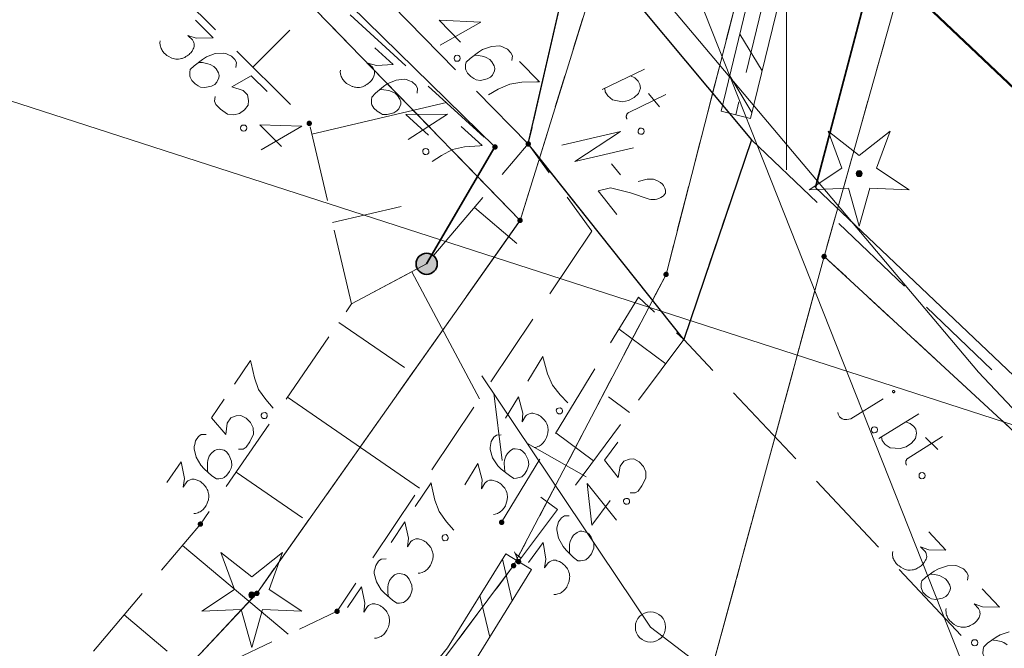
# Model space of a CAD drawing. Header units: metres. Extents: x 5555129 to 5556676, y 5635595 to 5636517.
# Tile 51 of 255: x 5555337 to 5555354, y 5636240 to 5636250. Entities that reach past the tile are written whole.
import ezdxf

# ---------------------------------------------------------------- set-up
doc = ezdxf.new("R2010")
doc.units = ezdxf.units.M
doc.header["$MEASUREMENT"] = 0
for name, pattern in [('03-linia 3 1', [2, 1.5, -0.5]), ('L_0_04', [1.5, 1, -0.5]), ('L_0_05', [1.75, 1.25, -0.5]), ('L_0_06', [2, 1.5, -0.5]), ('PRZER1-1', [2, 1, -1]), ('PRZER3-1', [4, 3, -1])]:
    doc.linetypes.add(name, pattern=pattern)
for name, color, linetype, lineweight in [('#digitalizacja', 7, 'Continuous', 18), ('#przekroje', 7, 'L_0_04', 18), ('#skartowane', 7, 'Continuous', 18)]:
    doc.layers.add(name, color=color, linetype=linetype, lineweight=lineweight)
for name, color, linetype, lineweight, true_color in [('GEPPGD', 7, 'Continuous', 18, 0x008000), ('GESBZO', 7, 'Continuous', 50, 0x0a0909), ('GESDZI', 7, 'Continuous', 18, 0x0a0909), ('GESKKL', 7, 'PRZER3-1', 18, 0x008000), ('GESUZY', 7, 'PRZER1-1', 18, 0x008000)]:
    doc.layers.add(name, color=color, linetype=linetype, lineweight=lineweight, true_color=true_color)

# ---------------------------------------------------------------- blocks, each defined once
blk = doc.blocks.new('EPPGN')
blk.add_hatch(color=0).paths.add_polyline_path([(0, -0.09), (-0.027812, -0.085595), (-0.052901, -0.072812), (-0.072812, -0.052901), (-0.085595, -0.027812), (-0.09, 0), (-0.085595, 0.027812), (-0.072812, 0.052901), (-0.052901, 0.072812), (-0.027812, 0.085595), (0, 0.09), (0.027812, 0.085595), (0.052901, 0.072812), (0.072812, 0.052901), (0.085595, 0.027812), (0.09, 0), (0.085595, -0.027812), (0.072812, -0.052901), (0.052901, -0.072812), (0.027812, -0.085595)])
blk = doc.blocks.new('OBOP01_01')
at = {"linetype": 'Continuous', "lineweight": 18}
blk.add_hatch(color=0, dxfattribs=at).paths.add_polyline_path([(0, -0.1, 1), (0, 0.1, 1)])
at = {"color": 0, "linetype": 'Continuous', "lineweight": 18, "flags": 128}
blk.add_lwpolyline([(0, -1.74), (-0.35, -0.48), (-1.65, -0.54), (-0.57, 0.18), (-1.02, 1.4), (0, 0.6), (1.02, 1.4), (0.57, 0.18), (1.65, -0.54), (0.35, -0.48), (0, -1.74)], dxfattribs=at)
at = {"color": 0, "linetype": 'Continuous', "lineweight": 18}
blk.add_circle((0, 0), 0.1, dxfattribs=at)
blk = doc.blocks.new('*U343')
at = {"layer": '#skartowane', "color": 7, "linetype": 'ByBlock', "lineweight": 18}
blk.add_line((5555346.953, 5636248.832), (5555347.654, 5636249.163), dxfattribs=at)
at = {"layer": '#skartowane', "color": 7, "linetype": 'ByBlock', "lineweight": 18, "flags": 128}
blk.add_lwpolyline([(5555347.422, 5636249.054), (5555347.494, 5636249.022), (5555347.548, 5636248.967), (5555347.577, 5636248.914), (5555347.584, 5636248.851), (5555347.555, 5636248.765), (5555347.482, 5636248.696), (5555347.385, 5636248.646), (5555347.287, 5636248.626), (5555347.122, 5636248.657), (5555347.044, 5636248.723), (5555347.004, 5636248.79), (5555346.997, 5636248.853)], dxfattribs=at)
blk = doc.blocks.new('*U344')
at = {"layer": '#skartowane', "color": 7, "linetype": 'ByBlock', "lineweight": 18}
for p, q in [((5555347.384, 5636248.445), (5555348.002, 5636248.746)), ((5555347.718, 5636248.763), (5555347.9, 5636248.545))]:
    blk.add_line(p, q, dxfattribs=at)
at = {"layer": '#skartowane', "color": 7, "linetype": 'ByBlock', "lineweight": 18, "flags": 128}
blk.add_lwpolyline([(5555347.362, 5636248.342), (5555347.358, 5636248.349), (5555347.355, 5636248.357), (5555347.353, 5636248.365), (5555347.351, 5636248.373), (5555347.351, 5636248.381), (5555347.351, 5636248.389), (5555347.352, 5636248.397), (5555347.354, 5636248.405), (5555347.357, 5636248.412), (5555347.361, 5636248.42), (5555347.365, 5636248.426), (5555347.37, 5636248.433), (5555347.376, 5636248.438), (5555347.382, 5636248.444), (5555347.389, 5636248.448)], dxfattribs=at)
blk = doc.blocks.new('*U345')
at = {"layer": '#skartowane', "color": 7, "linetype": 'ByBlock', "lineweight": 18}
blk.add_line((5555351.06, 5636243.391), (5555351.597, 5636243.719), dxfattribs=at)
at = {"layer": '#skartowane', "color": 7, "linetype": 'ByBlock', "lineweight": 18, "flags": 128}
for points in [[(5555351.783, 5636243.826), (5555351.784, 5636243.828), (5555351.785, 5636243.829), (5555351.786, 5636243.831), (5555351.787, 5636243.833), (5555351.788, 5636243.835), (5555351.788, 5636243.837), (5555351.788, 5636243.839), (5555351.788, 5636243.841), (5555351.788, 5636243.843), (5555351.787, 5636243.844), (5555351.787, 5636243.846), (5555351.786, 5636243.848), (5555351.785, 5636243.85), (5555351.784, 5636243.851), (5555351.782, 5636243.853), (5555351.781, 5636243.854), (5555351.779, 5636243.855), (5555351.778, 5636243.856), (5555351.776, 5636243.857), (5555351.774, 5636243.857), (5555351.772, 5636243.858), (5555351.77, 5636243.858), (5555351.768, 5636243.858), (5555351.766, 5636243.858), (5555351.764, 5636243.857), (5555351.762, 5636243.857), (5555351.761, 5636243.856), (5555351.759, 5636243.855), (5555351.757, 5636243.854), (5555351.756, 5636243.852), (5555351.755, 5636243.851), (5555351.754, 5636243.849), (5555351.753, 5636243.847), (5555351.752, 5636243.846), (5555351.751, 5636243.844), (5555351.751, 5636243.842), (5555351.751, 5636243.84), (5555351.751, 5636243.838), (5555351.751, 5636243.836), (5555351.752, 5636243.834), (5555351.752, 5636243.832), (5555351.753, 5636243.831), (5555351.754, 5636243.829), (5555351.755, 5636243.827), (5555351.757, 5636243.826), (5555351.758, 5636243.825), (5555351.76, 5636243.823), (5555351.761, 5636243.823), (5555351.763, 5636243.822), (5555351.765, 5636243.821), (5555351.767, 5636243.821), (5555351.769, 5636243.821), (5555351.771, 5636243.821), (5555351.773, 5636243.821), (5555351.775, 5636243.821), (5555351.777, 5636243.822), (5555351.778, 5636243.823), (5555351.78, 5636243.824), (5555351.782, 5636243.825), (5555351.783, 5636243.826)], [(5555350.849, 5636243.495), (5555350.854, 5636243.466), (5555350.876, 5636243.421), (5555350.918, 5636243.388), (5555350.952, 5636243.38), (5555350.998, 5636243.377), (5555351.06, 5636243.391)]]:
    blk.add_lwpolyline(points, dxfattribs=at)
blk = doc.blocks.new('*U346')
at = {"layer": '#skartowane', "color": 7, "linetype": 'ByBlock', "lineweight": 18}
blk.add_line((5555351.526, 5636243.066), (5555352.186, 5636243.472), dxfattribs=at)
at = {"layer": '#skartowane', "color": 7, "linetype": 'ByBlock', "lineweight": 18, "flags": 128}
blk.add_lwpolyline([(5555351.967, 5636243.338), (5555352.043, 5636243.314), (5555352.102, 5636243.265), (5555352.137, 5636243.216), (5555352.15, 5636243.154), (5555352.131, 5636243.065), (5555352.066, 5636242.989), (5555351.975, 5636242.929), (5555351.88, 5636242.898), (5555351.713, 5636242.911), (5555351.628, 5636242.968), (5555351.581, 5636243.03), (5555351.567, 5636243.092)], dxfattribs=at)
blk = doc.blocks.new('*U347')
at = {"layer": '#skartowane', "color": 7, "linetype": 'ByBlock', "lineweight": 18}
for p, q in [((5555351.996, 5636242.729), (5555352.578, 5636243.095)), ((5555352.294, 5636243.081), (5555352.498, 5636242.885))]:
    blk.add_line(p, q, dxfattribs=at)
at = {"layer": '#skartowane', "color": 7, "linetype": 'ByBlock', "lineweight": 18, "flags": 128}
blk.add_lwpolyline([(5555351.985, 5636242.624), (5555351.981, 5636242.631), (5555351.977, 5636242.638), (5555351.974, 5636242.645), (5555351.972, 5636242.653), (5555351.97, 5636242.661), (5555351.97, 5636242.669), (5555351.97, 5636242.677), (5555351.971, 5636242.685), (5555351.973, 5636242.693), (5555351.976, 5636242.701), (5555351.98, 5636242.708), (5555351.984, 5636242.715), (5555351.989, 5636242.721), (5555351.995, 5636242.727), (5555352.001, 5636242.732)], dxfattribs=at)

msp = doc.modelspace()

# ---------------------------------------------------------------- hatches: boundary and pattern name
at = {"layer": '#skartowane', "linetype": 'Continuous', "lineweight": 18}
h = msp.add_hatch(color=7, dxfattribs=at)
edge = h.paths.add_edge_path()
edge.add_arc((5555342.11, 5636248.27), 0.045, 0, 360)
h = msp.add_hatch(color=7, dxfattribs=at)
edge = h.paths.add_edge_path()
edge.add_arc((5555345.18, 5636247.88), 0.045, 0, 360)
h = msp.add_hatch(color=7, dxfattribs=at)
edge = h.paths.add_edge_path()
edge.add_arc((5555345.73, 5636247.93), 0.045, 0, 360)
at = {"layer": '#skartowane', "linetype": 'Continuous', "lineweight": 35}
h = msp.add_hatch(color=7, dxfattribs=at)
edge = h.paths.add_edge_path()
edge.add_arc((5555344.05, 5636245.95), 0.175, 0, 360)
at = {"layer": '#skartowane', "linetype": 'Continuous', "lineweight": 18}
h = msp.add_hatch(color=7, dxfattribs=at)
edge = h.paths.add_edge_path()
edge.add_arc((5555345.29, 5636241.68), 0.045, 0, 360)
h = msp.add_hatch(color=7, dxfattribs=at)
edge = h.paths.add_edge_path()
edge.add_arc((5555340.31, 5636241.65), 0.045, 0, 360)
h = msp.add_hatch(color=7, dxfattribs=at)
edge = h.paths.add_edge_path()
edge.add_arc((5555345.57, 5636241.03), 0.045, 0, 360)
h = msp.add_hatch(color=7, dxfattribs=at)
edge = h.paths.add_edge_path()
edge.add_arc((5555342.57, 5636240.21), 0.045, 0, 360)

# ---------------------------------------------------------------- linework, layer by layer
at = {"layer": '#digitalizacja', "color": 5, "linetype": 'Continuous', "lineweight": 18}
msp.add_line((5555362.515, 5636240.453), (5555318.172, 5636254.781), dxfattribs=at)
at = {"layer": '#digitalizacja', "color": 1, "linetype": 'Continuous', "lineweight": 18, "flags": 128}
msp.add_lwpolyline([(5555362.178, 5636234.874), (5555359.391, 5636237.572), (5555353.174, 5636244.158), (5555345.899, 5636252.79), (5555338.891, 5636259.771), (5555326.374, 5636272.703), (5555325.116, 5636272.658), (5555315.207, 5636286.612), (5555312.106, 5636283.666), (5555310.614, 5636282.049), (5555309.536, 5636279.754), (5555305.231, 5636281.875)], dxfattribs=at)
at = {"layer": '#digitalizacja', "color": 36, "linetype": 'Continuous', "lineweight": 18, "true_color": 0x7d3300, "flags": 128}
msp.add_lwpolyline([(5555318.025, 5636284.627), (5555345.611, 5636257.758), (5555353.102, 5636238.86), (5555340.361, 5636232.392), (5555326.812, 5636226.171)], dxfattribs=at)
at = {"layer": '#przekroje', "color": 7, "linetype": 'Continuous'}
msp.add_line((5555347.107, 5636247.604), (5555347.255, 5636247.418), dxfattribs=at)
at = {"layer": '#przekroje', "color": 7, "linetype": 'Continuous', "flags": 128}
for points in [[(5555346.284, 5636247.91), (5555347.256, 5636248.134), (5555346.498, 5636247.641), (5555347.469, 5636247.866)], [(5555347.548, 5636247.312), (5555347.693, 5636247.346), (5555347.801, 5636247.347), (5555347.866, 5636247.322), (5555347.917, 5636247.292), (5555347.947, 5636247.265), (5555347.965, 5636247.243), (5555347.989, 5636247.201), (5555347.996, 5636247.169), (5555348, 5636247.154), (5555348, 5636247.119), (5555347.984, 5636247.094), (5555347.964, 5636247.074), (5555347.947, 5636247.061), (5555347.923, 5636247.045), (5555347.89, 5636247.03), (5555347.853, 5636247.02), (5555347.829, 5636247.015), (5555347.795, 5636247.012), (5555347.758, 5636247.014), (5555347.728, 5636247.018), (5555347.418, 5636247.122), (5555347.089, 5636247.206), (5555346.883, 5636247.157), (5555347.196, 5636246.763)]]:
    msp.add_lwpolyline(points, dxfattribs=at)
at = {"layer": '#skartowane', "color": 7, "linetype": 'Continuous', "lineweight": 18}
for p, q in [((5555348.917, 5636248.469), (5555352.757, 5636264.229)), ((5555349.403, 5636248.351), (5555353.243, 5636264.111)), ((5555349.227, 5636249.743), (5555349.595, 5636249.138)), ((5555349.06, 5636249.056), (5555349.427, 5636248.451)), ((5555348.917, 5636248.469), (5555349.403, 5636248.351)), ((5555345.465, 5636240.385), (5555345.303, 5636241.073)), ((5555345.783, 5636240.899), (5555345.357, 5636241.161)), ((5555345.094, 5636239.784), (5555344.931, 5636240.472))]:
    msp.add_line(p, q, dxfattribs=at)
at = {"layer": '#skartowane', "color": 7, "linetype": '03-linia 3 1', "lineweight": 18}
msp.add_line((5555353, 5636264.17), (5555349.16, 5636248.41), dxfattribs=at)
at = {"layer": '#skartowane', "color": 30, "linetype": 'Continuous', "lineweight": 18}
for p, q in [((5555347.75, 5636239.95), (5555344.964, 5636244.102)), ((5555347.75, 5636239.95), (5555344.964, 5636244.102)), ((5555345.159, 5636243.811), (5555345.301, 5636242.702)), ((5555345.159, 5636243.811), (5555345.301, 5636242.702)), ((5555345.716, 5636242.981), (5555346.689, 5636242.429)), ((5555345.716, 5636242.981), (5555346.689, 5636242.429)), ((5555347.75, 5636239.95), (5555351.729, 5636236.923)), ((5555347.75, 5636239.95), (5555351.729, 5636236.923))]:
    msp.add_line(p, q, dxfattribs=at)
at = {"layer": '#skartowane', "color": 7, "linetype": 'L_0_06', "lineweight": 18, "flags": 128}
msp.add_lwpolyline([(5555319.91, 5636279.38), (5555323.03, 5636275.28), (5555329.28, 5636268.46), (5555334.03, 5636263.4), (5555345.03, 5636252.49), (5555346.54, 5636251.45), (5555345.73, 5636247.93), (5555332.42, 5636261.49), (5555327.2, 5636266.8), (5555317.86, 5636277.41), (5555315.42, 5636280.01), (5555313.35, 5636281.16), (5555310.91, 5636281.48), (5555308.55, 5636280.93), (5555307.33, 5636278.49), (5555300.21, 5636263.98), (5555298.84, 5636260.31), (5555299.74, 5636259.03), (5555298.26, 5636255.27), (5555297.04, 5636255.1), (5555292.88, 5636247), (5555292.08, 5636246.05), (5555288.59, 5636239.37), (5555285.9, 5636234.86), (5555282.53, 5636231.41), (5555279.83, 5636229.99), (5555275.41, 5636228.95), (5555271.53, 5636229.31), (5555268.13, 5636230.4), (5555264.62, 5636232.17), (5555253.07, 5636239.68), (5555243.27, 5636245.93), (5555229.11, 5636254.41), (5555220.5, 5636258.77), (5555213.45, 5636261.65), (5555208.14, 5636263.06), (5555202.51, 5636263.31), (5555198.72, 5636262.51), (5555193.02, 5636260.05), (5555189.79, 5636257.33), (5555186.81, 5636252.47), (5555184.72, 5636245.33), (5555179.71, 5636245.97), (5555181.09, 5636251.46), (5555182.84, 5636255.67), (5555185.21, 5636259.68), (5555188.88, 5636264.05), (5555188.73, 5636266.82), (5555186.51, 5636270.36), (5555177.24, 5636279.14), (5555172.12, 5636284.35), (5555168.67, 5636288.73), (5555165.68, 5636293.64), (5555163.11, 5636298.61), (5555159.69, 5636305.28), (5555154.96, 5636314.88), (5555157.25, 5636316.15), (5555161.87, 5636306.69), (5555165.41, 5636299.79), (5555167.81, 5636295.12), (5555170.82, 5636290.32), (5555174.09, 5636286.04), (5555178.95, 5636281.15), (5555193.27, 5636269.09), (5555198.74, 5636266.34), (5555202.91, 5636266.53), (5555208.67, 5636266.05), (5555214.33, 5636264.32), (5555221.74, 5636261.36), (5555230.37, 5636257.02), (5555244.89, 5636248.46), (5555254.7, 5636242.22), (5555266.71, 5636234.85), (5555271.59, 5636232.9), (5555275.32, 5636232.51), (5555278.58, 5636233.38), (5555282.52, 5636236.11), (5555285.35, 5636239.7), (5555289.44, 5636247.37), (5555294.78, 5636258.52), (5555297.61, 5636265.12), (5555304.52, 5636279.57), (5555309.3, 5636287.58), (5555310.96, 5636291.13)], dxfattribs=at)
at = {"layer": '#skartowane', "color": 7, "linetype": 'Continuous', "lineweight": 35, "flags": 128}
for points in [[(5555344.05, 5636245.95), (5555345.18, 5636247.88), (5555328.72, 5636263.99)], [(5555357.14, 5636240.89), (5555350.48, 5636247.21), (5555354.65, 5636263.04)]]:
    msp.add_lwpolyline(points, dxfattribs=at)
at = {"layer": '#skartowane', "color": 7, "linetype": 'L_0_05', "lineweight": 18, "flags": 128}
for points in [[(5555342.81, 5636245.29), (5555342.11, 5636248.27), (5555333.21, 5636257.14), (5555333.43, 5636258.59), (5555345.18, 5636247.88), (5555344.05, 5636245.95), (5555342.81, 5636245.29)], [(5555346.78, 5636246.49), (5555342.57, 5636240.21), (5555340.89, 5636239.42), (5555338.82, 5636237.13), (5555337.6, 5636238.43), (5555340.31, 5636241.65), (5555342.81, 5636245.29), (5555344.05, 5636245.95), (5555345.73, 5636247.93), (5555346.78, 5636246.49)], [(5555348.3, 5636244.7), (5555345.57, 5636241.03), (5555345.29, 5636241.68), (5555347.55, 5636245.4), (5555348.3, 5636244.7)]]:
    msp.add_lwpolyline(points, close=True, dxfattribs=at)
at = {"layer": '#skartowane', "color": 7, "linetype": '03-linia 3 1', "lineweight": 18, "flags": 128}
msp.add_lwpolyline([(5555349.42, 5636248), (5555348.3, 5636244.7), (5555345.73, 5636247.93), (5555346.54, 5636251.45), (5555349.42, 5636248)], close=True, dxfattribs=at)
at = {"layer": '#skartowane', "color": 7, "linetype": 'Continuous', "lineweight": 25, "flags": 128}
msp.add_lwpolyline([(5555346.54, 5636251.45), (5555349.42, 5636248), (5555348.3, 5636244.7), (5555345.73, 5636247.93), (5555346.54, 5636251.45)], close=True, dxfattribs=at)
at = {"layer": '#skartowane', "color": 7, "linetype": 'Continuous', "lineweight": 18, "flags": 128}
for points in [[(5555340.229, 5636249.974), (5555340.522, 5636249.683), (5555340.242, 5636249.678), (5555340.104, 5636249.724), (5555340.18, 5636249.649), (5555340.192, 5636249.628), (5555340.196, 5636249.615), (5555340.201, 5636249.603), (5555340.205, 5636249.59), (5555340.209, 5636249.561), (5555340.205, 5636249.54), (5555340.201, 5636249.519), (5555340.192, 5636249.502), (5555340.172, 5636249.465), (5555340.151, 5636249.436), (5555340.138, 5636249.423), (5555340.122, 5636249.406), (5555340.092, 5636249.385), (5555340.072, 5636249.373), (5555340.051, 5636249.36), (5555340.034, 5636249.352), (5555340.022, 5636249.348), (5555340.009, 5636249.344), (5555339.997, 5636249.339), (5555339.976, 5636249.335), (5555339.946, 5636249.331), (5555339.921, 5636249.331), (5555339.905, 5636249.331), (5555339.884, 5636249.335), (5555339.863, 5636249.339), (5555339.838, 5636249.347), (5555339.825, 5636249.351), (5555339.788, 5636249.372), (5555339.758, 5636249.393), (5555339.737, 5636249.406), (5555339.708, 5636249.435), (5555339.679, 5636249.472), (5555339.671, 5636249.489), (5555339.662, 5636249.506), (5555339.654, 5636249.522), (5555339.65, 5636249.543), (5555339.645, 5636249.564), (5555339.641, 5636249.602), (5555339.645, 5636249.631)], [(5555344.611, 5636249.612), (5555344.255, 5636249.975), (5555344.948, 5636249.943), (5555344.272, 5636249.561)], [(5555341.178, 5636249.198), (5555341.786, 5636249.809)], [(5555343.193, 5636249.52), (5555343.498, 5636249.242), (5555343.219, 5636249.225), (5555343.079, 5636249.264), (5555343.158, 5636249.193), (5555343.171, 5636249.173), (5555343.176, 5636249.16), (5555343.181, 5636249.148), (5555343.186, 5636249.136), (5555343.191, 5636249.107), (5555343.188, 5636249.086), (5555343.185, 5636249.065), (5555343.177, 5636249.047), (5555343.158, 5636249.009), (5555343.139, 5636248.979), (5555343.127, 5636248.966), (5555343.111, 5636248.948), (5555343.082, 5636248.926), (5555343.062, 5636248.913), (5555343.042, 5636248.899), (5555343.026, 5636248.89), (5555343.013, 5636248.885), (5555343.001, 5636248.88), (5555342.989, 5636248.876), (5555342.968, 5636248.87), (5555342.939, 5636248.865), (5555342.914, 5636248.864), (5555342.897, 5636248.863), (5555342.876, 5636248.866), (5555342.855, 5636248.869), (5555342.83, 5636248.877), (5555342.817, 5636248.88), (5555342.778, 5636248.899), (5555342.748, 5636248.919), (5555342.727, 5636248.93), (5555342.696, 5636248.958), (5555342.665, 5636248.994), (5555342.656, 5636249.011), (5555342.647, 5636249.027), (5555342.638, 5636249.043), (5555342.633, 5636249.064), (5555342.628, 5636249.085), (5555342.622, 5636249.122), (5555342.625, 5636249.151)], [(5555345.456, 5636249.308), (5555345.469, 5636249.387), (5555345.444, 5636249.437), (5555345.386, 5636249.496), (5555345.328, 5636249.522), (5555345.295, 5636249.539), (5555345.262, 5636249.548), (5555345.12, 5636249.541), (5555344.973, 5636249.488), (5555344.906, 5636249.447), (5555344.767, 5636249.344), (5555344.704, 5636249.282), (5555344.695, 5636249.24), (5555344.694, 5636249.173), (5555344.698, 5636249.152), (5555344.727, 5636249.098), (5555344.781, 5636249.043), (5555344.831, 5636249.009), (5555344.868, 5636248.988), (5555344.943, 5636248.979), (5555345.052, 5636249.003), (5555345.106, 5636249.031), (5555345.14, 5636249.065), (5555345.174, 5636249.139), (5555345.179, 5636249.177), (5555345.167, 5636249.223), (5555345.13, 5636249.286), (5555345.093, 5636249.324), (5555345.034, 5636249.358), (5555344.993, 5636249.375), (5555344.909, 5636249.392), (5555344.864, 5636249.397), (5555344.838, 5636249.397)], [(5555340.895, 5636249.195), (5555340.907, 5636249.274), (5555340.882, 5636249.324), (5555340.823, 5636249.382), (5555340.765, 5636249.407), (5555340.731, 5636249.424), (5555340.698, 5636249.432), (5555340.556, 5636249.424), (5555340.41, 5636249.369), (5555340.343, 5636249.327), (5555340.205, 5636249.223), (5555340.143, 5636249.16), (5555340.135, 5636249.118), (5555340.135, 5636249.051), (5555340.139, 5636249.031), (5555340.168, 5636248.976), (5555340.223, 5636248.922), (5555340.273, 5636248.889), (5555340.31, 5636248.868), (5555340.386, 5636248.86), (5555340.494, 5636248.885), (5555340.548, 5636248.914), (5555340.582, 5636248.948), (5555340.615, 5636249.023), (5555340.619, 5636249.061), (5555340.607, 5636249.106), (5555340.569, 5636249.169), (5555340.531, 5636249.207), (5555340.473, 5636249.24), (5555340.431, 5636249.256), (5555340.347, 5636249.273), (5555340.301, 5636249.277), (5555340.276, 5636249.277)], [(5555344.58, 5636249.391), (5555344.6, 5636249.37), (5555344.604, 5636249.349), (5555344.6, 5636249.32), (5555344.579, 5636249.299), (5555344.549, 5636249.295), (5555344.529, 5636249.3), (5555344.508, 5636249.321), (5555344.504, 5636249.342), (5555344.508, 5636249.371), (5555344.529, 5636249.392), (5555344.559, 5636249.396), (5555344.58, 5636249.391)], [(5555345.585, 5636249.294), (5555345.916, 5636248.957), (5555345.874, 5636248.957), (5555345.624, 5636248.951), (5555345.423, 5636248.92), (5555345.234, 5636248.834), (5555345.075, 5636248.744)], [(5555341.413, 5636248.795), (5555341.149, 5636249.057), (5555340.832, 5636248.873), (5555341.016, 5636248.815), (5555341.087, 5636248.744), (5555341.108, 5636248.648), (5555341.1, 5636248.573), (5555341.038, 5636248.493), (5555340.954, 5636248.435), (5555340.862, 5636248.41), (5555340.758, 5636248.422), (5555340.641, 5636248.505), (5555340.566, 5636248.58), (5555340.545, 5636248.635), (5555340.557, 5636248.714)], [(5555343.892, 5636248.771), (5555343.901, 5636248.851), (5555343.874, 5636248.9), (5555343.813, 5636248.956), (5555343.753, 5636248.978), (5555343.719, 5636248.993), (5555343.685, 5636249), (5555343.544, 5636248.985), (5555343.4, 5636248.924), (5555343.335, 5636248.879), (5555343.203, 5636248.769), (5555343.143, 5636248.703), (5555343.137, 5636248.661), (5555343.14, 5636248.594), (5555343.145, 5636248.574), (5555343.176, 5636248.521), (5555343.233, 5636248.469), (5555343.285, 5636248.438), (5555343.323, 5636248.419), (5555343.399, 5636248.414), (5555343.506, 5636248.444), (5555343.559, 5636248.476), (5555343.591, 5636248.511), (5555343.621, 5636248.587), (5555343.623, 5636248.625), (5555343.608, 5636248.67), (5555343.568, 5636248.731), (5555343.529, 5636248.767), (5555343.469, 5636248.798), (5555343.426, 5636248.812), (5555343.342, 5636248.825), (5555343.296, 5636248.827), (5555343.271, 5636248.826)], [(5555342.152, 5636248.09), (5555344.376, 5636248.613)], [(5555344.079, 5636248.073), (5555343.704, 5636248.416), (5555344.397, 5636248.423), (5555343.744, 5636248.004)], [(5555341.051, 5636248.239), (5555341.072, 5636248.218), (5555341.076, 5636248.197), (5555341.072, 5636248.168), (5555341.051, 5636248.147), (5555341.021, 5636248.143), (5555341.001, 5636248.147), (5555340.98, 5636248.168), (5555340.976, 5636248.188), (5555340.98, 5636248.218), (5555341, 5636248.239), (5555341.03, 5636248.243), (5555341.051, 5636248.239)], [(5555341.652, 5636247.889), (5555341.293, 5636248.248), (5555341.986, 5636248.224), (5555341.314, 5636247.834)], [(5555344.62, 5636248.22), (5555344.969, 5636247.902), (5555344.927, 5636247.9), (5555344.677, 5636247.88), (5555344.479, 5636247.837), (5555344.295, 5636247.741), (5555344.141, 5636247.642)], [(5555347.624, 5636248.185), (5555347.643, 5636248.162), (5555347.645, 5636248.141), (5555347.639, 5636248.112), (5555347.616, 5636248.093), (5555347.586, 5636248.092), (5555347.566, 5636248.098), (5555347.547, 5636248.12), (5555347.545, 5636248.141), (5555347.552, 5636248.17), (5555347.574, 5636248.189), (5555347.604, 5636248.191), (5555347.624, 5636248.185)], [(5555344.06, 5636247.851), (5555344.082, 5636247.831), (5555344.087, 5636247.811), (5555344.084, 5636247.781), (5555344.064, 5636247.759), (5555344.035, 5636247.754), (5555344.014, 5636247.757), (5555343.992, 5636247.777), (5555343.987, 5636247.798), (5555343.99, 5636247.827), (5555344.01, 5636247.849), (5555344.039, 5636247.854), (5555344.06, 5636247.851)], [(5555342.495, 5636246.63), (5555343.627, 5636246.896)], [(5555344.84, 5636246.881), (5555345.542, 5636246.285)], [(5555343.804, 5636245.819), (5555344.922, 5636243.718)], [(5555342.598, 5636244.981), (5555343.684, 5636244.236)], [(5555348.002, 5636244.299), (5555347.23, 5636244.873)], [(5555340.874, 5636243.962), (5555341.141, 5636244.352), (5555341.149, 5636244.311), (5555341.203, 5636244.066), (5555341.272, 5636243.875), (5555341.393, 5636243.706), (5555341.512, 5636243.567)], [(5555345.725, 5636244.013), (5555345.97, 5636244.417), (5555345.98, 5636244.376), (5555346.048, 5636244.135), (5555346.128, 5636243.948), (5555346.257, 5636243.786), (5555346.384, 5636243.654)], [(5555340.703, 5636243.714), (5555340.493, 5636243.408), (5555340.731, 5636243.129), (5555340.755, 5636243.32), (5555340.812, 5636243.403), (5555340.903, 5636243.441), (5555340.978, 5636243.447), (5555341.068, 5636243.4), (5555341.14, 5636243.328), (5555341.182, 5636243.242), (5555341.188, 5636243.138), (5555341.128, 5636243.007), (5555341.067, 5636242.92), (5555341.018, 5636242.889), (5555340.938, 5636242.887)], [(5555341.749, 5636243.745), (5555343.934, 5636242.244)], [(5555345.354, 5636243.402), (5555345.568, 5636243.755), (5555345.639, 5636243.485), (5555345.627, 5636243.34), (5555345.682, 5636243.431), (5555345.699, 5636243.448), (5555345.711, 5636243.455), (5555345.722, 5636243.462), (5555345.733, 5636243.469), (5555345.76, 5636243.48), (5555345.782, 5636243.481), (5555345.803, 5636243.482), (5555345.821, 5636243.478), (5555345.863, 5636243.466), (5555345.896, 5636243.453), (5555345.911, 5636243.444), (5555345.931, 5636243.431), (5555345.959, 5636243.408), (5555345.976, 5636243.391), (5555345.993, 5636243.373), (5555346.005, 5636243.359), (5555346.012, 5636243.348), (5555346.019, 5636243.337), (5555346.026, 5636243.326), (5555346.035, 5636243.306), (5555346.046, 5636243.279), (5555346.052, 5636243.255), (5555346.056, 5636243.238), (5555346.057, 5636243.217), (5555346.058, 5636243.196), (5555346.055, 5636243.169), (5555346.054, 5636243.156), (5555346.043, 5636243.115), (5555346.03, 5636243.081), (5555346.022, 5636243.058), (5555346.001, 5636243.023), (5555345.971, 5636242.986), (5555345.957, 5636242.973), (5555345.943, 5636242.961), (5555345.929, 5636242.949), (5555345.909, 5636242.94), (5555345.89, 5636242.931), (5555345.855, 5636242.918), (5555345.825, 5636242.915)], [(5555347.405, 5636243.496), (5555347.057, 5636243.755)], [(5555341.316, 5636243.458), (5555341.332, 5636243.483), (5555341.352, 5636243.491), (5555341.382, 5636243.492), (5555341.406, 5636243.475), (5555341.415, 5636243.447), (5555341.415, 5636243.426), (5555341.398, 5636243.402), (5555341.379, 5636243.394), (5555341.349, 5636243.392), (5555341.325, 5636243.409), (5555341.315, 5636243.437), (5555341.316, 5636243.458)], [(5555346.194, 5636243.534), (5555346.209, 5636243.56), (5555346.229, 5636243.568), (5555346.258, 5636243.571), (5555346.283, 5636243.556), (5555346.294, 5636243.529), (5555346.295, 5636243.507), (5555346.28, 5636243.482), (5555346.261, 5636243.473), (5555346.231, 5636243.47), (5555346.206, 5636243.486), (5555346.195, 5636243.513), (5555346.194, 5636243.534)], [(5555351.476, 5636243.253), (5555351.497, 5636243.233), (5555351.502, 5636243.212), (5555351.498, 5636243.182), (5555351.478, 5636243.161), (5555351.449, 5636243.156), (5555351.428, 5636243.16), (5555351.407, 5636243.181), (5555351.402, 5636243.201), (5555351.406, 5636243.231), (5555351.426, 5636243.252), (5555351.455, 5636243.257), (5555351.476, 5636243.253)], [(5555340.404, 5636243.132), (5555340.323, 5636243.13), (5555340.279, 5636243.096), (5555340.232, 5636243.028), (5555340.218, 5636242.966), (5555340.208, 5636242.93), (5555340.206, 5636242.896), (5555340.24, 5636242.758), (5555340.32, 5636242.624), (5555340.373, 5636242.566), (5555340.501, 5636242.449), (5555340.574, 5636242.399), (5555340.616, 5636242.399), (5555340.682, 5636242.411), (5555340.702, 5636242.419), (5555340.75, 5636242.457), (5555340.793, 5636242.521), (5555340.817, 5636242.576), (5555340.831, 5636242.617), (5555340.825, 5636242.692), (5555340.781, 5636242.794), (5555340.742, 5636242.842), (5555340.703, 5636242.869), (5555340.623, 5636242.888), (5555340.585, 5636242.885), (5555340.543, 5636242.865), (5555340.488, 5636242.816), (5555340.458, 5636242.773), (5555340.436, 5636242.709), (5555340.427, 5636242.665), (5555340.426, 5636242.58), (5555340.43, 5636242.534), (5555340.434, 5636242.509)], [(5555345.283, 5636243.127), (5555345.203, 5636243.12), (5555345.161, 5636243.084), (5555345.118, 5636243.014), (5555345.107, 5636242.951), (5555345.099, 5636242.915), (5555345.099, 5636242.88), (5555345.141, 5636242.744), (5555345.228, 5636242.615), (5555345.284, 5636242.56), (5555345.418, 5636242.451), (5555345.494, 5636242.405), (5555345.537, 5636242.407), (5555345.602, 5636242.423), (5555345.621, 5636242.432), (5555345.667, 5636242.473), (5555345.707, 5636242.538), (5555345.727, 5636242.595), (5555345.739, 5636242.636), (5555345.729, 5636242.711), (5555345.679, 5636242.811), (5555345.637, 5636242.857), (5555345.597, 5636242.881), (5555345.516, 5636242.896), (5555345.479, 5636242.891), (5555345.437, 5636242.868), (5555345.385, 5636242.817), (5555345.357, 5636242.771), (5555345.339, 5636242.707), (5555345.333, 5636242.662), (5555345.336, 5636242.577), (5555345.343, 5636242.531), (5555345.349, 5636242.507)], [(5555346.808, 5636242.694), (5555346.187, 5636243.156)], [(5555347.212, 5636243.005), (5555346.99, 5636242.706), (5555347.218, 5636242.419), (5555347.249, 5636242.609), (5555347.309, 5636242.69), (5555347.401, 5636242.724), (5555347.476, 5636242.727), (5555347.564, 5636242.677), (5555347.634, 5636242.603), (5555347.672, 5636242.515), (5555347.675, 5636242.41), (5555347.609, 5636242.282), (5555347.546, 5636242.197), (5555347.495, 5636242.168), (5555347.415, 5636242.169)], [(5555339.757, 5636242.337), (5555339.991, 5636242.677), (5555340.046, 5636242.403), (5555340.026, 5636242.259), (5555340.087, 5636242.347), (5555340.105, 5636242.363), (5555340.116, 5636242.369), (5555340.128, 5636242.376), (5555340.14, 5636242.382), (5555340.167, 5636242.392), (5555340.189, 5636242.391), (5555340.21, 5636242.391), (5555340.228, 5636242.386), (5555340.269, 5636242.372), (5555340.301, 5636242.357), (5555340.316, 5636242.347), (5555340.335, 5636242.334), (5555340.361, 5636242.309), (5555340.377, 5636242.29), (5555340.394, 5636242.272), (5555340.405, 5636242.257), (5555340.411, 5636242.246), (5555340.418, 5636242.234), (5555340.424, 5636242.223), (5555340.432, 5636242.203), (5555340.441, 5636242.175), (5555340.446, 5636242.15), (5555340.449, 5636242.134), (5555340.449, 5636242.113), (5555340.448, 5636242.091), (5555340.445, 5636242.065), (5555340.443, 5636242.052), (5555340.429, 5636242.011), (5555340.414, 5636241.979), (5555340.406, 5636241.956), (5555340.382, 5636241.922), (5555340.35, 5636241.886), (5555340.336, 5636241.875), (5555340.321, 5636241.864), (5555340.306, 5636241.852), (5555340.286, 5636241.845), (5555340.266, 5636241.837), (5555340.23, 5636241.826), (5555340.201, 5636241.824)], [(5555344.682, 5636242.297), (5555344.897, 5636242.65), (5555344.967, 5636242.379), (5555344.955, 5636242.235), (5555345.011, 5636242.326), (5555345.028, 5636242.343), (5555345.039, 5636242.35), (5555345.05, 5636242.357), (5555345.062, 5636242.364), (5555345.089, 5636242.375), (5555345.11, 5636242.376), (5555345.131, 5636242.377), (5555345.15, 5636242.372), (5555345.191, 5636242.361), (5555345.224, 5636242.348), (5555345.24, 5636242.338), (5555345.26, 5636242.326), (5555345.287, 5636242.303), (5555345.304, 5636242.285), (5555345.321, 5636242.268), (5555345.333, 5636242.254), (5555345.34, 5636242.243), (5555345.347, 5636242.232), (5555345.354, 5636242.22), (5555345.363, 5636242.201), (5555345.374, 5636242.174), (5555345.38, 5636242.149), (5555345.384, 5636242.133), (5555345.385, 5636242.112), (5555345.386, 5636242.091), (5555345.384, 5636242.064), (5555345.383, 5636242.051), (5555345.372, 5636242.01), (5555345.358, 5636241.976), (5555345.351, 5636241.953), (5555345.329, 5636241.918), (5555345.3, 5636241.88), (5555345.286, 5636241.868), (5555345.271, 5636241.856), (5555345.257, 5636241.844), (5555345.238, 5636241.835), (5555345.219, 5636241.826), (5555345.183, 5636241.813), (5555345.154, 5636241.81)], [(5555340.9, 5636242.508), (5555341.999, 5636241.753)], [(5555352.264, 5636242.496), (5555352.285, 5636242.475), (5555352.29, 5636242.455), (5555352.286, 5636242.425), (5555352.265, 5636242.404), (5555352.236, 5636242.399), (5555352.215, 5636242.403), (5555352.194, 5636242.424), (5555352.189, 5636242.444), (5555352.193, 5636242.474), (5555352.214, 5636242.495), (5555352.243, 5636242.5), (5555352.264, 5636242.496)], [(5555343.86, 5636241.94), (5555344.123, 5636242.333), (5555344.131, 5636242.292), (5555344.187, 5636242.048), (5555344.259, 5636241.858), (5555344.381, 5636241.69), (5555344.502, 5636241.552)], [(5555347.083, 5636242.041), (5555346.78, 5636241.633), (5555346.704, 5636242.323), (5555347.186, 5636241.714)], [(5555346.211, 5636241.892), (5555345.938, 5636242.095)], [(5555347.306, 5636242.044), (5555347.324, 5636242.067), (5555347.344, 5636242.075), (5555347.374, 5636242.075), (5555347.397, 5636242.057), (5555347.406, 5636242.029), (5555347.405, 5636242.008), (5555347.387, 5636241.984), (5555347.367, 5636241.977), (5555347.337, 5636241.977), (5555347.314, 5636241.994), (5555347.305, 5636242.023), (5555347.306, 5636242.044)], [(5555346.408, 5636241.785), (5555346.327, 5636241.786), (5555346.281, 5636241.754), (5555346.232, 5636241.688), (5555346.216, 5636241.626), (5555346.204, 5636241.591), (5555346.201, 5636241.556), (5555346.23, 5636241.417), (5555346.305, 5636241.281), (5555346.355, 5636241.22), (5555346.479, 5636241.099), (5555346.55, 5636241.046), (5555346.592, 5636241.044), (5555346.658, 5636241.054), (5555346.679, 5636241.061), (5555346.728, 5636241.098), (5555346.774, 5636241.159), (5555346.8, 5636241.214), (5555346.815, 5636241.254), (5555346.812, 5636241.33), (5555346.772, 5636241.434), (5555346.735, 5636241.483), (5555346.697, 5636241.511), (5555346.618, 5636241.533), (5555346.58, 5636241.532), (5555346.536, 5636241.513), (5555346.48, 5636241.467), (5555346.448, 5636241.424), (5555346.423, 5636241.361), (5555346.413, 5636241.318), (5555346.409, 5636241.233), (5555346.411, 5636241.186), (5555346.415, 5636241.162)], [(5555343.462, 5636241.347), (5555343.692, 5636241.69), (5555343.75, 5636241.417), (5555343.732, 5636241.273), (5555343.791, 5636241.361), (5555343.809, 5636241.377), (5555343.821, 5636241.384), (5555343.832, 5636241.39), (5555343.844, 5636241.397), (5555343.871, 5636241.407), (5555343.893, 5636241.406), (5555343.914, 5636241.406), (5555343.932, 5636241.401), (5555343.973, 5636241.388), (5555344.006, 5636241.373), (5555344.02, 5636241.364), (5555344.04, 5636241.35), (5555344.066, 5636241.326), (5555344.082, 5636241.308), (5555344.099, 5636241.29), (5555344.11, 5636241.275), (5555344.117, 5636241.263), (5555344.123, 5636241.252), (5555344.13, 5636241.24), (5555344.138, 5636241.221), (5555344.148, 5636241.193), (5555344.152, 5636241.168), (5555344.156, 5636241.152), (5555344.156, 5636241.131), (5555344.156, 5636241.109), (5555344.152, 5636241.083), (5555344.151, 5636241.07), (5555344.137, 5636241.029), (5555344.123, 5636240.996), (5555344.114, 5636240.973), (5555344.091, 5636240.939), (5555344.06, 5636240.903), (5555344.045, 5636240.892), (5555344.031, 5636240.88), (5555344.016, 5636240.869), (5555343.996, 5636240.861), (5555343.976, 5636240.853), (5555343.94, 5636240.841), (5555343.911, 5636240.84)], [(5555344.307, 5636241.441), (5555344.324, 5636241.466), (5555344.343, 5636241.474), (5555344.373, 5636241.476), (5555344.397, 5636241.459), (5555344.407, 5636241.431), (5555344.407, 5636241.41), (5555344.391, 5636241.386), (5555344.371, 5636241.377), (5555344.341, 5636241.376), (5555344.317, 5636241.392), (5555344.307, 5636241.42), (5555344.307, 5636241.441)], [(5555352.35, 5636241.524), (5555352.632, 5636241.222), (5555352.353, 5636241.227), (5555352.216, 5636241.277), (5555352.289, 5636241.2), (5555352.301, 5636241.179), (5555352.305, 5636241.166), (5555352.309, 5636241.153), (5555352.312, 5636241.141), (5555352.316, 5636241.111), (5555352.311, 5636241.091), (5555352.306, 5636241.07), (5555352.297, 5636241.053), (5555352.275, 5636241.017), (5555352.253, 5636240.988), (5555352.24, 5636240.976), (5555352.223, 5636240.96), (5555352.193, 5636240.94), (5555352.172, 5636240.928), (5555352.151, 5636240.916), (5555352.134, 5636240.908), (5555352.121, 5636240.905), (5555352.108, 5636240.901), (5555352.096, 5636240.897), (5555352.075, 5636240.893), (5555352.045, 5636240.89), (5555352.02, 5636240.891), (5555352.004, 5636240.892), (5555351.983, 5636240.896), (5555351.962, 5636240.901), (5555351.937, 5636240.91), (5555351.925, 5636240.915), (5555351.888, 5636240.937), (5555351.859, 5636240.959), (5555351.839, 5636240.972), (5555351.811, 5636241.002), (5555351.783, 5636241.041), (5555351.775, 5636241.058), (5555351.767, 5636241.075), (5555351.759, 5636241.092), (5555351.756, 5636241.113), (5555351.752, 5636241.134), (5555351.749, 5636241.171), (5555351.754, 5636241.2)], [(5555340.015, 5636241.299), (5555341.761, 5636239.83)], [(5555345.732, 5636241.015), (5555345.978, 5636241.347), (5555346.023, 5636241.07), (5555345.998, 5636240.927), (5555346.061, 5636241.013), (5555346.08, 5636241.028), (5555346.092, 5636241.034), (5555346.103, 5636241.04), (5555346.115, 5636241.046), (5555346.144, 5636241.054), (5555346.165, 5636241.053), (5555346.186, 5636241.052), (5555346.204, 5636241.046), (5555346.244, 5636241.031), (5555346.276, 5636241.015), (5555346.29, 5636241.004), (5555346.309, 5636240.99), (5555346.334, 5636240.964), (5555346.35, 5636240.945), (5555346.365, 5636240.926), (5555346.376, 5636240.911), (5555346.382, 5636240.899), (5555346.388, 5636240.888), (5555346.393, 5636240.876), (5555346.401, 5636240.856), (5555346.409, 5636240.827), (5555346.413, 5636240.803), (5555346.415, 5636240.786), (5555346.414, 5636240.765), (5555346.413, 5636240.744), (5555346.408, 5636240.718), (5555346.406, 5636240.705), (5555346.391, 5636240.664), (5555346.374, 5636240.632), (5555346.365, 5636240.61), (5555346.34, 5636240.577), (5555346.307, 5636240.542), (5555346.292, 5636240.532), (5555346.277, 5636240.521), (5555346.261, 5636240.51), (5555346.241, 5636240.503), (5555346.221, 5636240.496), (5555346.185, 5636240.486), (5555346.155, 5636240.486)], [(5555345.357, 5636241.161), (5555344.396, 5636239.605), (5555340.396, 5636234.698)], [(5555343.379, 5636241.075), (5555343.299, 5636241.072), (5555343.255, 5636241.038), (5555343.209, 5636240.969), (5555343.195, 5636240.907), (5555343.185, 5636240.871), (5555343.184, 5636240.837), (5555343.219, 5636240.699), (5555343.301, 5636240.566), (5555343.355, 5636240.509), (5555343.484, 5636240.394), (5555343.557, 5636240.344), (5555343.6, 5636240.344), (5555343.666, 5636240.357), (5555343.685, 5636240.365), (5555343.733, 5636240.405), (5555343.776, 5636240.468), (5555343.799, 5636240.524), (5555343.812, 5636240.565), (5555343.806, 5636240.64), (5555343.76, 5636240.742), (5555343.721, 5636240.789), (5555343.682, 5636240.816), (5555343.601, 5636240.834), (5555343.564, 5636240.831), (5555343.521, 5636240.81), (5555343.467, 5636240.761), (5555343.437, 5636240.717), (5555343.416, 5636240.653), (5555343.408, 5636240.609), (5555343.407, 5636240.523), (5555343.412, 5636240.477), (5555343.417, 5636240.453)], [(5555345.614, 5636241.089), (5555345.512, 5636241.166)], [(5555345.783, 5636240.899), (5555344.804, 5636239.315), (5555340.784, 5636234.382)], [(5555352.988, 5636240.722), (5555353.003, 5636240.801), (5555352.98, 5636240.852), (5555352.923, 5636240.912), (5555352.866, 5636240.939), (5555352.833, 5636240.957), (5555352.8, 5636240.966), (5555352.658, 5636240.962), (5555352.51, 5636240.913), (5555352.442, 5636240.873), (5555352.301, 5636240.773), (5555352.236, 5636240.713), (5555352.226, 5636240.671), (5555352.224, 5636240.605), (5555352.228, 5636240.584), (5555352.255, 5636240.528), (5555352.308, 5636240.472), (5555352.357, 5636240.437), (5555352.393, 5636240.415), (5555352.468, 5636240.405), (5555352.578, 5636240.426), (5555352.633, 5636240.454), (5555352.667, 5636240.486), (5555352.703, 5636240.56), (5555352.708, 5636240.597), (5555352.697, 5636240.644), (5555352.662, 5636240.708), (5555352.626, 5636240.746), (5555352.568, 5636240.782), (5555352.527, 5636240.8), (5555352.444, 5636240.819), (5555352.398, 5636240.825), (5555352.373, 5636240.825)], [(5555342.742, 5636240.273), (5555342.972, 5636240.616), (5555343.03, 5636240.343), (5555343.012, 5636240.198), (5555343.071, 5636240.287), (5555343.089, 5636240.303), (5555343.1, 5636240.31), (5555343.112, 5636240.316), (5555343.123, 5636240.323), (5555343.151, 5636240.332), (5555343.173, 5636240.332), (5555343.194, 5636240.332), (5555343.212, 5636240.327), (5555343.253, 5636240.314), (5555343.285, 5636240.299), (5555343.3, 5636240.289), (5555343.32, 5636240.276), (5555343.346, 5636240.252), (5555343.362, 5636240.234), (5555343.379, 5636240.216), (5555343.39, 5636240.201), (5555343.397, 5636240.189), (5555343.403, 5636240.178), (5555343.41, 5636240.166), (5555343.418, 5636240.147), (5555343.428, 5636240.119), (5555343.432, 5636240.094), (5555343.436, 5636240.078), (5555343.436, 5636240.057), (5555343.436, 5636240.035), (5555343.432, 5636240.009), (5555343.431, 5636239.996), (5555343.417, 5636239.955), (5555343.402, 5636239.922), (5555343.394, 5636239.899), (5555343.371, 5636239.865), (5555343.34, 5636239.829), (5555343.325, 5636239.818), (5555343.31, 5636239.806), (5555343.296, 5636239.795), (5555343.276, 5636239.787), (5555343.256, 5636239.779), (5555343.22, 5636239.767), (5555343.191, 5636239.766)], [(5555353.234, 5636240.581), (5555353.517, 5636240.279), (5555353.237, 5636240.284), (5555353.101, 5636240.334), (5555353.174, 5636240.257), (5555353.186, 5636240.235), (5555353.189, 5636240.223), (5555353.193, 5636240.21), (5555353.197, 5636240.197), (5555353.2, 5636240.168), (5555353.195, 5636240.147), (5555353.19, 5636240.127), (5555353.182, 5636240.11), (5555353.16, 5636240.073), (5555353.138, 5636240.045), (5555353.125, 5636240.033), (5555353.108, 5636240.016), (5555353.078, 5636239.996), (5555353.056, 5636239.985), (5555353.035, 5636239.973), (5555353.018, 5636239.965), (5555353.006, 5636239.961), (5555352.993, 5636239.957), (5555352.98, 5636239.954), (5555352.959, 5636239.95), (5555352.93, 5636239.947), (5555352.905, 5636239.948), (5555352.888, 5636239.948), (5555352.867, 5636239.953), (5555352.847, 5636239.958), (5555352.822, 5636239.967), (5555352.81, 5636239.972), (5555352.773, 5636239.994), (5555352.744, 5636240.016), (5555352.724, 5636240.029), (5555352.695, 5636240.059), (5555352.667, 5636240.097), (5555352.659, 5636240.114), (5555352.652, 5636240.131), (5555352.644, 5636240.148), (5555352.64, 5636240.169), (5555352.637, 5636240.19), (5555352.634, 5636240.228), (5555352.639, 5636240.257)], [(5555339.049, 5636240.151), (5555339.759, 5636239.553)], [(5555353.679, 5636239.873), (5555353.532, 5636239.823), (5555353.464, 5636239.784), (5555353.322, 5636239.684), (5555353.258, 5636239.623), (5555353.248, 5636239.582), (5555353.246, 5636239.515), (5555353.25, 5636239.494), (5555353.277, 5636239.439), (5555353.33, 5636239.383), (5555353.379, 5636239.348), (5555353.415, 5636239.326), (5555353.49, 5636239.315), (5555353.6, 5636239.336)], [(5555353.136, 5636239.736), (5555353.156, 5636239.714), (5555353.16, 5636239.693), (5555353.155, 5636239.664), (5555353.133, 5636239.644), (5555353.104, 5636239.641), (5555353.083, 5636239.645), (5555353.063, 5636239.667), (5555353.059, 5636239.688), (5555353.065, 5636239.717), (5555353.086, 5636239.737), (5555353.115, 5636239.74), (5555353.136, 5636239.736)], [(5555353.648, 5636239.657), (5555353.59, 5636239.692), (5555353.549, 5636239.71), (5555353.466, 5636239.729), (5555353.42, 5636239.735), (5555353.395, 5636239.736)]]:
    msp.add_lwpolyline(points, dxfattribs=at)
at = {"layer": '#skartowane', "color": 7, "linetype": 'L_0_06', "lineweight": 18, "flags": 128}
msp.add_lwpolyline([(5555349.42, 5636248), (5555356.98, 5636240.77), (5555354.18, 5636238.43), (5555348.3, 5636244.7), (5555349.42, 5636248)], close=True, dxfattribs=at)
at = {"layer": '#skartowane', "color": 7, "linetype": 'Continuous', "lineweight": 35}
msp.add_circle((5555344.05, 5636245.95), 0.175, dxfattribs=at)
at = {"layer": '#skartowane', "color": 7, "linetype": 'Continuous', "lineweight": 18}
msp.add_circle((5555347.75, 5636239.95), 0.25, dxfattribs=at)
at = {"layer": '#skartowane', "color": 96}
for p in [(5555351.2, 5636247.44), (5555341.16, 5636240.48)]:
    msp.add_point(p, dxfattribs=at)
at = {"color": 7, "linetype": 'Continuous', "lineweight": 18, "flags": 128}
msp.add_lwpolyline([(5555350, 5636247.5), (5555350, 5636252.5)], dxfattribs=at)
at = {"layer": 'GESBZO', "color": 7, "linetype": 'Continuous', "lineweight": 50, "flags": 128}
msp.add_lwpolyline([(5555352.321, 5636250.213), (5555357.659, 5636256.102), (5555373.674, 5636241.232), (5555368.191, 5636235.192), (5555352.321, 5636250.213)], close=True, dxfattribs=at)
at = {"layer": 'GESDZI', "color": 96, "linetype": 'Continuous', "lineweight": 18, "flags": 128}
for points in [[(5555286.067, 5636191.382), (5555290.474, 5636196.617), (5555298.924, 5636211.274), (5555300.802, 5636216.239), (5555306.629, 5636221.293), (5555314.027, 5636226.763), (5555322.941, 5636229.367), (5555332.099, 5636232.226), (5555336.038, 5636234.966), (5555341.244, 5636240.506), (5555345.595, 5636246.667), (5555346.919, 5636250.929), (5555350.511, 5636266.746), (5555356.45, 5636289.299), (5555358.339, 5636293.784), (5555360.401, 5636298.993), (5555368.852, 5636315.791), (5555371.456, 5636320.171)], [(5555363.383, 5636296.607), (5555358.496, 5636286.926), (5555355.108, 5636274.55), (5555351.304, 5636258.606), (5555348.008, 5636245.775), (5555345.487, 5636240.964), (5555341.618, 5636235.796), (5555338.015, 5636232.745), (5555331.448, 5636229.391), (5555313.564, 5636221.951), (5555308.316, 5636215.886), (5555301.249, 5636210.182), (5555301.149, 5636206.684), (5555298.143, 5636200.176), (5555294.339, 5636194.538), (5555291.065, 5636191.382)], [(5555301.249, 5636210.182), (5555308.316, 5636215.886), (5555313.564, 5636221.951), (5555331.448, 5636229.391), (5555338.015, 5636232.745), (5555341.618, 5636235.796), (5555345.487, 5636240.964), (5555348.008, 5636245.775), (5555351.304, 5636258.606), (5555355.108, 5636274.55), (5555358.496, 5636286.926), (5555363.383, 5636296.607)], [(5555365.522, 5636294.018), (5555364.45, 5636292.072), (5555357.85, 5636271.745), (5555350.621, 5636246.071), (5555348.765, 5636239.257), (5555338.556, 5636230.241), (5555314.596, 5636219.774), (5555303.539, 5636208.058), (5555301.249, 5636210.182)], [(5555350.621, 5636246.071), (5555357.85, 5636271.745), (5555369.963, 5636260.188), (5555390.674, 5636241.354)], [(5555374.338, 5636220.839), (5555348.765, 5636239.257), (5555350.621, 5636246.071), (5555353.692, 5636243.241), (5555364.131, 5636233.223), (5555373.265, 5636226.491), (5555378.501, 5636226.067)], [(5555378.501, 5636226.067), (5555373.265, 5636226.491), (5555364.131, 5636233.223), (5555353.692, 5636243.241), (5555350.621, 5636246.071)]]:
    msp.add_lwpolyline(points, dxfattribs=at)
for points in [[(5555313.36, 5636286.16), (5555316.27, 5636290.41), (5555326.161, 5636272.546), (5555335.48, 5636263.034), (5555346.919, 5636250.929), (5555345.595, 5636246.667), (5555338.272, 5636254.204), (5555330.681, 5636262.484), (5555323.464, 5636270.143), (5555313.36, 5636286.16)], [(5555280.777, 5636227.568), (5555285.05, 5636232.31), (5555289.79, 5636240.47), (5555302.66, 5636268.89), (5555307.64, 5636279.94), (5555313.36, 5636286.16), (5555323.464, 5636270.143), (5555330.681, 5636262.484), (5555338.272, 5636254.204), (5555345.595, 5636246.667), (5555341.244, 5636240.506), (5555336.038, 5636234.966), (5555332.099, 5636232.226), (5555322.941, 5636229.367), (5555314.027, 5636226.763), (5555306.629, 5636221.293), (5555300.802, 5636216.239), (5555298.924, 5636211.274), (5555285.045, 5636223.354), (5555280.777, 5636227.568)]]:
    msp.add_lwpolyline(points, close=True, dxfattribs=at)
at = {"layer": 'GESKKL', "color": 96, "linetype": 'PRZER3-1', "lineweight": 18, "ltscale": 0.5, "true_color": 0x008000}
msp.add_lwpolyline([(5555345.595, 5636246.667), (5555338.272, 5636254.204), (5555330.681, 5636262.484), (5555323.464, 5636270.143), (5555308.747, 5636234.156), (5555289.79, 5636240.47), (5555285.05, 5636232.31), (5555280.777, 5636227.568), (5555285.045, 5636223.354), (5555298.924, 5636211.274), (5555300.802, 5636216.239), (5555306.629, 5636221.293), (5555314.027, 5636226.763), (5555322.941, 5636229.367), (5555332.099, 5636232.226), (5555336.038, 5636234.966), (5555341.244, 5636240.506), (5555345.595, 5636246.667)], close=True, dxfattribs=at)
at = {"layer": 'GESUZY', "color": 96, "linetype": 'PRZER1-1', "lineweight": 18, "ltscale": 0.5, "true_color": 0x008000}
for points in [[(5555286.067, 5636191.382), (5555290.474, 5636196.617), (5555298.924, 5636211.274), (5555300.802, 5636216.239), (5555306.629, 5636221.293), (5555314.027, 5636226.763), (5555322.941, 5636229.367), (5555332.099, 5636232.226), (5555336.038, 5636234.966), (5555341.244, 5636240.506), (5555345.595, 5636246.667), (5555346.919, 5636250.929), (5555350.511, 5636266.746), (5555356.45, 5636289.299), (5555358.339, 5636293.784), (5555360.401, 5636298.993), (5555368.852, 5636315.791), (5555371.456, 5636320.171)], [(5555363.383, 5636296.607), (5555358.496, 5636286.926), (5555355.108, 5636274.55), (5555351.304, 5636258.606), (5555348.008, 5636245.775), (5555345.487, 5636240.964), (5555341.618, 5636235.796), (5555338.015, 5636232.745), (5555331.448, 5636229.391), (5555313.564, 5636221.951), (5555308.316, 5636215.886), (5555301.249, 5636210.182), (5555301.149, 5636206.684), (5555298.143, 5636200.176), (5555294.339, 5636194.538), (5555291.065, 5636191.382)], [(5555345.487, 5636240.964), (5555348.008, 5636245.775), (5555351.304, 5636258.606), (5555355.108, 5636274.55), (5555358.496, 5636286.926), (5555363.383, 5636296.607)], [(5555365.522, 5636294.018), (5555364.45, 5636292.072), (5555357.85, 5636271.745), (5555350.621, 5636246.071), (5555348.765, 5636239.257), (5555338.556, 5636230.241), (5555314.596, 5636219.774), (5555303.539, 5636208.058), (5555301.249, 5636210.182), (5555308.316, 5636215.886), (5555313.564, 5636221.951), (5555331.448, 5636229.391), (5555338.015, 5636232.745), (5555341.618, 5636235.796), (5555345.487, 5636240.964)], [(5555308.747, 5636234.156), (5555289.79, 5636240.47), (5555285.05, 5636232.31), (5555280.777, 5636227.568), (5555285.045, 5636223.354), (5555298.924, 5636211.274), (5555300.802, 5636216.239), (5555306.629, 5636221.293), (5555314.027, 5636226.763), (5555322.941, 5636229.367), (5555332.099, 5636232.226), (5555336.038, 5636234.966), (5555341.244, 5636240.506), (5555345.595, 5636246.667), (5555338.272, 5636254.204), (5555330.681, 5636262.484), (5555323.464, 5636270.143)], [(5555374.338, 5636220.839), (5555354.638, 5636235.026), (5555348.765, 5636239.257), (5555350.621, 5636246.071), (5555353.692, 5636243.241), (5555364.131, 5636233.223), (5555371.637, 5636227.691), (5555373.265, 5636226.491), (5555378.501, 5636226.067)]]:
    msp.add_lwpolyline(points, dxfattribs=at)
msp.add_lwpolyline([(5555316.27, 5636290.41), (5555326.161, 5636272.546), (5555335.48, 5636263.034), (5555346.919, 5636250.929), (5555345.595, 5636246.667), (5555338.272, 5636254.204), (5555330.681, 5636262.484), (5555323.464, 5636270.143), (5555313.36, 5636286.16), (5555316.27, 5636290.41)], close=True, dxfattribs=at)

# ---------------------------------------------------------------- block references
at = {"layer": '#skartowane', "color": 7, "linetype": 'Continuous', "lineweight": 18}
for name in ['*U343', '*U344', '*U345', '*U346', '*U347']:
    msp.add_blockref(name, (0, 0), dxfattribs=at)
at = {"layer": '#skartowane', "color": 96, "linetype": 'Continuous', "xscale": 0.5, "yscale": 0.5, "zscale": 0.5}
for p in [(5555351.2, 5636247.44), (5555341.16, 5636240.48)]:
    msp.add_blockref('OBOP01_01', p, dxfattribs=at)
at = {"layer": 'GEPPGD', "color": 96, "lineweight": 18, "true_color": 0x008000, "xscale": 0.5, "yscale": 0.5, "zscale": 0.5, "rotation": 90}
for p in [(5555345.595, 5636246.667), (5555350.621, 5636246.071), (5555348.008, 5636245.775), (5555345.487, 5636240.964), (5555341.244, 5636240.506)]:
    msp.add_blockref('EPPGN', p, dxfattribs=at)

doc.saveas('drawing.dxf')
